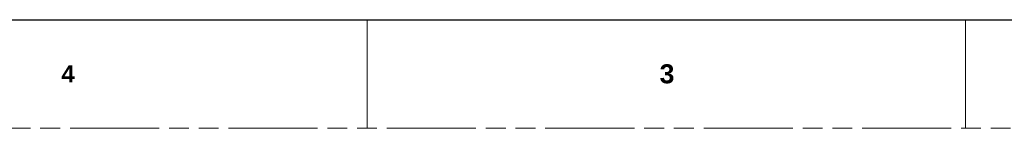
# Model space of a CAD drawing. Header units: millimetres. Extents: x 3925 to 5043, y -86 to 778.
# Tile 80 of 158: x 4542 to 4772, y -86 to -61. Entities that reach past the tile are written whole.
import ezdxf

# ---------------------------------------------------------------- set-up
doc = ezdxf.new("R2010")
doc.units = ezdxf.units.MM
doc.header["$LTSCALE"] = 46.255
doc.linetypes.add('PHANTOM', pattern=[0.8, 0.45, -0.05, 0.1, -0.05, 0.1, -0.05])
doc.layers.get('0').update_dxf_attribs({"linetype": 'CONTINUOUS'})
doc.styles.add('SLDTEXTSTYLE0', font='arialbd.ttf', dxfattribs={"height": 5.5})

msp = doc.modelspace()

# ---------------------------------------------------------------- linework, layer by layer
at = {"color": 7, "linetype": 'Continuous', "lineweight": 30}
msp.add_line((3937.6114, -60.6394), (5029.8114, -60.6394), dxfattribs=at)
at = {"color": 7, "linetype": 'Continuous', "lineweight": 0}
for p, q in [((4623.4114, -60.6394), (4623.4114, -86.0394)), ((4709.1364, -60.6394), (4772.6364, -60.6394)), ((4763.1114, -60.6394), (4763.1114, -86.0394))]:
    msp.add_line(p, q, dxfattribs=at)
at = {"color": 7, "linetype": 'PHANTOM', "lineweight": 0}
msp.add_line((3924.9114, -86.0394), (5042.5114, -86.0394), dxfattribs=at)

# ---------------------------------------------------------------- texts
at = {"color": 7, "linetype": 'Continuous', "lineweight": 0, "attachment_point": 1, "style": 'SLDTEXTSTYLE0'}
for s, insert, char_height in [('3', (4691.7057, -71.0667), 4.445), ('4', (4551.9739, -71.3102), 3.9688)]:
    msp.add_mtext(s, dxfattribs=dict(at, insert=insert, char_height=char_height))

doc.saveas('drawing.dxf')
